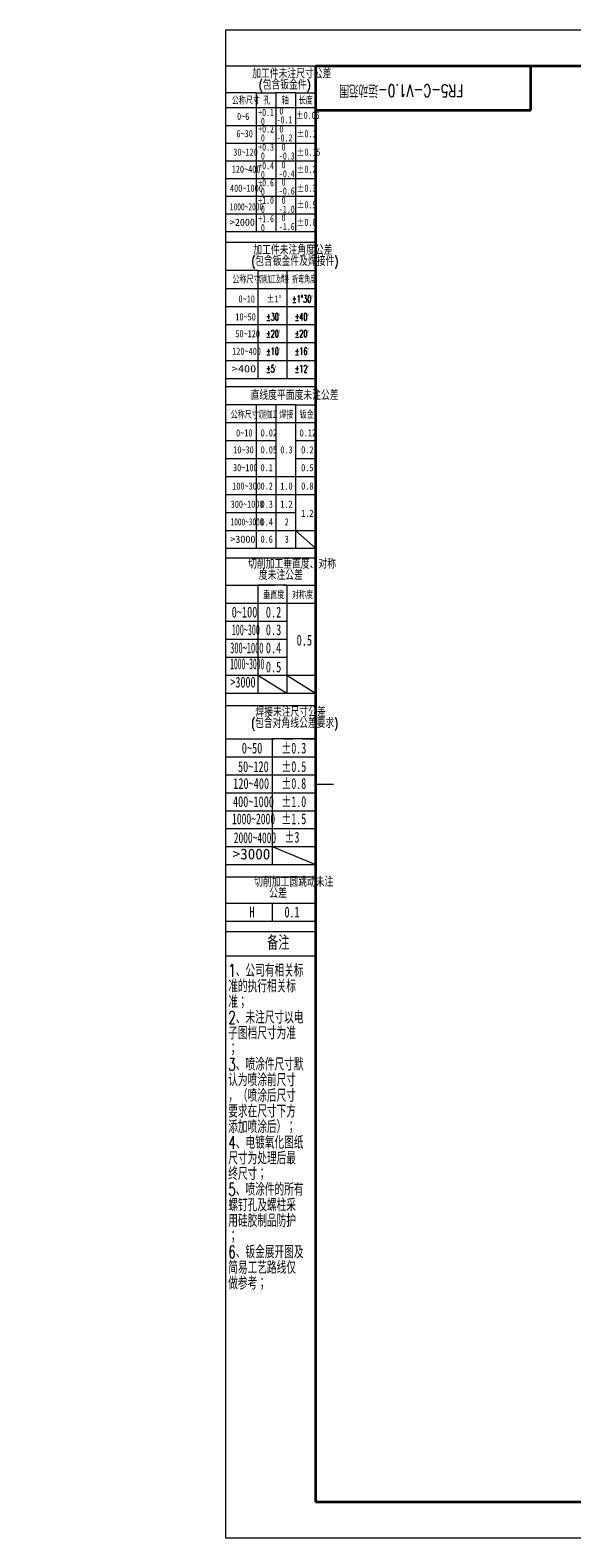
# Model space of a CAD drawing. Header units: millimetres. Extents: x -54 to 820, y 0 to 420.
# Tile 1 of 26: x -54 to 96, y 0 to 420. Entities that reach past the tile are written whole.
import ezdxf

# ---------------------------------------------------------------- set-up
doc = ezdxf.new("R2010")
doc.units = ezdxf.units.MM
doc.linetypes.add('CENTERX2', pattern=[20.32, 12.7, -2.54, 2.54, -2.54])
doc.styles.add('SLDTEXTSTYLE0', font='TXT', dxfattribs={"width": 0.7})
doc.styles.add('SLDTEXTSTYLE1', font='TXT', dxfattribs={"width": 0.7, "bigfont": 'bigfont'})
doc.styles.add('SLDTEXTSTYLE10', font='TXT', dxfattribs={"width": 0.431677})
doc.styles.add('SLDTEXTSTYLE11', font='TXT', dxfattribs={"width": 0.618901})
doc.styles.add('SLDTEXTSTYLE12', font='TXT', dxfattribs={"width": 0.427578, "bigfont": 'bigfont'})
doc.styles.add('SLDTEXTSTYLE13', font='TXT', dxfattribs={"width": 0.499682})
doc.styles.add('SLDTEXTSTYLE14', font='TXT', dxfattribs={"width": 0.641279})
doc.styles.add('SLDTEXTSTYLE15', font='TXT', dxfattribs={"width": 1.253219})
doc.styles.add('SLDTEXTSTYLE16', font='TXT', dxfattribs={"width": 0.631687})
doc.styles.add('SLDTEXTSTYLE17', font='TXT', dxfattribs={"width": 0.472346})
doc.styles.add('SLDTEXTSTYLE18', font='TXT', dxfattribs={"width": 0.477371, "bigfont": 'bigfont'})
doc.styles.add('SLDTEXTSTYLE4', font='TXT', dxfattribs={"width": 0.601124, "bigfont": 'bigfont'})
doc.styles.add('SLDTEXTSTYLE5', font='TXT', dxfattribs={"width": 0.677991})
doc.styles.add('SLDTEXTSTYLE6', font='TXT', dxfattribs={"width": 0.67})
doc.styles.add('SLDTEXTSTYLE7', font='TXT', dxfattribs={"width": 0.689585})
doc.styles.add('SLDTEXTSTYLE8', font='TXT', dxfattribs={"width": 1.026693})
doc.styles.add('SLDTEXTSTYLE9', font='TXT', dxfattribs={"width": 0.653082})

# ---------------------------------------------------------------- blocks, each defined once
blk = doc.blocks.new('SW_NOTE_4')
at = {"color": 0, "linetype": 'Continuous', "lineweight": 0, "char_height": 2, "attachment_point": 1, "style": 'SLDTEXTSTYLE6'}
for s, insert in [('-0.2', (0, 0.09)), ('0', (0.75, 2.58))]:
    blk.add_mtext(s, dxfattribs=dict(at, insert=insert))
blk = doc.blocks.new('SW_NOTE_5')
at = {"color": 0, "linetype": 'Continuous', "lineweight": 0, "char_height": 2, "attachment_point": 1, "style": 'SLDTEXTSTYLE6'}
for s, insert in [('+0.3', (0, 2.58)), ('0', (0.75, 0.09))]:
    blk.add_mtext(s, dxfattribs=dict(at, insert=insert))
blk = doc.blocks.new('SW_NOTE_6')
at = {"color": 0, "linetype": 'Continuous', "lineweight": 0, "char_height": 2.5, "attachment_point": 2, "style": 'SLDTEXTSTYLE1'}
for s, insert in [('\\M+189C1\\M+18D48\\M+18C8F\\M+196A2\\M+1928D\\M+18A70\\M+19378\\M+18CF6\\M+18DB7', (15.47, 3.22)), ('(\\M+195EF\\M+18ADC钣\\M+18BE0\\M+18C8F\\M+18B79焊\\M+190DA\\M+18C8F)', (15.99, 0.11))]:
    blk.add_mtext(s, dxfattribs=dict(at, insert=insert))
blk = doc.blocks.new('SW_NOTE_7')
at = {"color": 0, "linetype": 'Continuous', "lineweight": 0, "char_height": 2, "attachment_point": 1, "style": 'SLDTEXTSTYLE6'}
for s, insert in [('+0.2', (0, 2.58)), ('0', (0.75, 0.09))]:
    blk.add_mtext(s, dxfattribs=dict(at, insert=insert))
blk = doc.blocks.new('SW_NOTE_8')
at = {"color": 0, "linetype": 'Continuous', "lineweight": 0, "char_height": 2, "attachment_point": 1, "style": 'SLDTEXTSTYLE6'}
for s, insert in [('-0.3', (0, 0.09)), ('0', (0.75, 2.58))]:
    blk.add_mtext(s, dxfattribs=dict(at, insert=insert))
blk = doc.blocks.new('SW_NOTE_9')
at = {"color": 0, "linetype": 'Continuous', "lineweight": 0, "char_height": 2, "attachment_point": 1, "style": 'SLDTEXTSTYLE6'}
for s, insert in [('-0.1', (0, 0.09)), ('0', (0.75, 2.58))]:
    blk.add_mtext(s, dxfattribs=dict(at, insert=insert))
blk = doc.blocks.new('SW_NOTE_10')
at = {"color": 0, "linetype": 'Continuous', "lineweight": 0, "char_height": 2.5, "attachment_point": 2, "style": 'SLDTEXTSTYLE1'}
for s, insert in [('\\M+189C1\\M+18D48\\M+18C8F\\M+196A2\\M+1928D\\M+18EDA\\M+190A1\\M+18CF6\\M+18DB7', (15.47, 3.22)), ('(\\M+195EF\\M+18ADC钣\\M+18BE0\\M+18C8F)', (13.49, 0.11))]:
    blk.add_mtext(s, dxfattribs=dict(at, insert=insert))
blk = doc.blocks.new('SW_NOTE_11')
at = {"color": 0, "linetype": 'Continuous', "lineweight": 0, "char_height": 2.5, "attachment_point": 2, "style": 'SLDTEXTSTYLE1'}
for s, insert in [('\\M+190D8\\M+18DED\\M+189C1\\M+18D48\\M+19082\\M+192BC\\M+19378\\M+18141对\\M+18FCC', (17.19, 3.22)), ('\\M+19378\\M+196A2\\M+1928D\\M+18CF6\\M+18DB7', (14.06, 0.11))]:
    blk.add_mtext(s, dxfattribs=dict(at, insert=insert))
blk = doc.blocks.new('SW_NOTE_12')
at = {"color": 0, "linetype": 'Continuous', "lineweight": 0, "char_height": 2, "attachment_point": 1, "style": 'SLDTEXTSTYLE6'}
for s, insert in [('+1.0', (0, 2.58)), ('0', (0.75, 0.09))]:
    blk.add_mtext(s, dxfattribs=dict(at, insert=insert))
blk = doc.blocks.new('SW_NOTE_13')
at = {"color": 0, "linetype": 'Continuous', "lineweight": 0, "char_height": 2, "attachment_point": 1, "style": 'SLDTEXTSTYLE6'}
for s, insert in [('-0.4', (0, 0.09)), ('0', (0.75, 2.58))]:
    blk.add_mtext(s, dxfattribs=dict(at, insert=insert))
blk = doc.blocks.new('SW_NOTE_14')
at = {"color": 0, "linetype": 'Continuous', "lineweight": 0, "char_height": 2, "attachment_point": 1, "style": 'SLDTEXTSTYLE6'}
for s, insert in [('-1.0', (0, 0.09)), ('0', (0.75, 2.58))]:
    blk.add_mtext(s, dxfattribs=dict(at, insert=insert))
blk = doc.blocks.new('SW_NOTE_15')
at = {"color": 0, "linetype": 'Continuous', "lineweight": 0, "char_height": 2, "attachment_point": 1, "style": 'SLDTEXTSTYLE6'}
for s, insert in [('+0.4', (0, 2.58)), ('0', (0.75, 0.09))]:
    blk.add_mtext(s, dxfattribs=dict(at, insert=insert))
blk = doc.blocks.new('SW_NOTE_16')
at = {"color": 0, "linetype": 'Continuous', "lineweight": 0, "char_height": 2.5, "attachment_point": 2, "style": 'SLDTEXTSTYLE1'}
for s, insert in [('\\M+190D8\\M+18DED\\M+189C1\\M+18D48圆\\M+192B5动\\M+196A2\\M+1928D', (15.47, 3.22)), ('\\M+18CF6\\M+18DB7', (11.09, 0.11))]:
    blk.add_mtext(s, dxfattribs=dict(at, insert=insert))
blk = doc.blocks.new('SW_NOTE_17')
at = {"color": 0, "linetype": 'Continuous', "lineweight": 0, "char_height": 2, "attachment_point": 1, "style": 'SLDTEXTSTYLE6'}
for s, insert in [('-1.6', (0, 0.09)), ('0', (0.75, 2.58))]:
    blk.add_mtext(s, dxfattribs=dict(at, insert=insert))
blk = doc.blocks.new('SW_NOTE_18')
at = {"color": 0, "linetype": 'Continuous', "lineweight": 0, "char_height": 3.5, "attachment_point": 1, "style": 'SLDTEXTSTYLE1'}
for s, insert in [('1\\M+18141\\M+18CF6\\M+18E69\\M+1974C\\M+1918A关标', (0, 4.51)), ('\\M+18F79\\M+19349执\\M+18D73\\M+1918A关标', (0, 0.16)), ('\\M+18F79\\M+18147', (0, -4.2)), ('2\\M+18141\\M+196A2\\M+1928D\\M+18EDA\\M+190A1\\M+188C8电', (0, -8.55)), ('\\M+18E71图\\M+19E83\\M+18EDA\\M+190A1为\\M+18F79', (0, -12.91)), ('\\M+18147', (0, -17.27)), ('3\\M+18141喷涂\\M+18C8F\\M+18EDA\\M+190A1\\M+1E0D2', (0, -21.62)), ('认为喷涂\\M+1914F\\M+18EDA\\M+190A1', (0, -25.98)), ('\\M+18143\\M+18169喷涂\\M+18D40\\M+18EDA\\M+190A1', (0, -30.33)), ('\\M+19776\\M+18B81\\M+18DDD\\M+18EDA\\M+190A1\\M+189BA\\M+195FB', (0, -34.69)), ('\\M+19359\\M+189C1喷涂\\M+18D40\\M+1816A\\M+18147', (0, -39.04)), ('4\\M+18141电镀氧\\M+189BB图纸', (0, -43.4)), ('\\M+18EDA\\M+190A1为处\\M+1979D\\M+18D40\\M+18DC5', (0, -47.75)), ('终\\M+18EDA\\M+190A1\\M+18147', (0, -52.11)), ('5\\M+18141喷涂\\M+18C8F\\M+19349\\M+18F8A\\M+1974C', (0, -56.47)), ('\\M+19786钉\\M+18D45\\M+18B79\\M+19786\\M+1928C\\M+18DD1', (0, -60.82)), ('\\M+19770\\M+1E1E9胶\\M+190A7\\M+19569\\M+19668护', (0, -65.18)), ('\\M+18147', (0, -69.53)), ('6\\M+18141钣\\M+18BE0\\M+19357开图\\M+18B79', (0, -73.89)), ('简\\M+188D5\\M+18D48艺\\M+19848线仅', (0, -78.24)), ('\\M+198F4\\M+18E51\\M+18D6C\\M+18147', (0, -82.6))]:
    blk.add_mtext(s, dxfattribs=dict(at, insert=insert))
blk = doc.blocks.new('SW_NOTE_19')
at = {"color": 0, "linetype": 'Continuous', "lineweight": 0, "char_height": 2, "attachment_point": 1, "style": 'SLDTEXTSTYLE6'}
for s, insert in [('+1.6', (0, 2.58)), ('0', (0.75, 0.09))]:
    blk.add_mtext(s, dxfattribs=dict(at, insert=insert))
blk = doc.blocks.new('SW_NOTE_20')
at = {"color": 0, "linetype": 'Continuous', "lineweight": 0, "char_height": 2, "attachment_point": 1, "style": 'SLDTEXTSTYLE6'}
for s, insert in [('+0.6', (0, 2.58)), ('0', (0.75, 0.09))]:
    blk.add_mtext(s, dxfattribs=dict(at, insert=insert))
blk = doc.blocks.new('SW_NOTE_21')
at = {"color": 0, "linetype": 'Continuous', "lineweight": 0, "char_height": 2, "attachment_point": 1, "style": 'SLDTEXTSTYLE6'}
for s, insert in [('-0.6', (0, 0.09)), ('0', (0.75, 2.58))]:
    blk.add_mtext(s, dxfattribs=dict(at, insert=insert))
blk = doc.blocks.new('SW_NOTE_22')
at = {"color": 0, "linetype": 'Continuous', "lineweight": 0, "char_height": 2.5, "attachment_point": 2, "style": 'SLDTEXTSTYLE1'}
for s, insert in [('(\\M+195EF\\M+18ADC对\\M+18A70线\\M+18CF6\\M+18DB7\\M+19776\\M+18B81)', (14.89, 0.11)), ('焊\\M+190DA\\M+196A2\\M+1928D\\M+18EDA\\M+190A1\\M+18CF6\\M+18DB7', (13.75, 3.22))]:
    blk.add_mtext(s, dxfattribs=dict(at, insert=insert))
blk = doc.blocks.new('SW_NOTE_23')
at = {"color": 0, "linetype": 'Continuous', "lineweight": 0, "char_height": 2, "attachment_point": 1, "style": 'SLDTEXTSTYLE6'}
for s, insert in [('+0.1', (0, 2.58)), ('0', (0.75, 0.09))]:
    blk.add_mtext(s, dxfattribs=dict(at, insert=insert))

msp = doc.modelspace()

# ---------------------------------------------------------------- linework, layer by layer
at = {"color": 7, "linetype": 'Continuous', "lineweight": 18}
for p, q in [((594, 420), (0, 420)), ((0, 420), (0, 0)), ((0, 0), (594, 0))]:
    msp.add_line(p, q, dxfattribs=at)
at = {"color": 1, "linetype": 'Continuous', "lineweight": 18}
for p, q in [((85, 410), (0, 410)), ((8.4972, 402.5837), (0, 402.5837)), ((8.4972, 402.5837), (8.4972, 398.5837)), ((8.4972, 402.5837), (13.9981, 402.5837)), ((19.4991, 402.5837), (13.9981, 402.5837)), ((13.9981, 402.5837), (13.9981, 363.9103)), ((19.4991, 402.5837), (19.4991, 363.9103)), ((19.4991, 402.5837), (25, 402.5837)), ((0, 398.4597), (25, 398.4597)), ((8.4972, 398.965), (8.4972, 363.9103)), ((0, 393.411), (25, 393.411)), ((0, 388.4942), (25, 388.4942)), ((0, 383.5774), (25, 383.5774)), ((0, 378.6606), (25, 378.6606)), ((0, 373.7438), (25, 373.7438)), ((0, 368.8271), (25, 368.8271)), ((0, 363.9103), (25, 363.9103)), ((0, 360.9822), (25, 360.9822)), ((8.9971, 353.0052), (0, 353.0052)), ((8.9971, 353.0052), (16.9971, 353.0052)), ((8.9971, 353.0052), (8.9971, 323.0052)), ((16.9971, 353.0052), (25, 353.0052)), ((16.9971, 353.0052), (16.9971, 323.0052)), ((0, 348.0052), (25, 348.0052)), ((0, 343.0052), (25, 343.0052)), ((0, 338.0052), (25, 338.0052)), ((0, 333.0052), (25, 333.0052)), ((0, 328.0052), (25, 328.0052)), ((0, 323.0052), (25, 323.0052)), ((0, 320.7507), (25, 320.7507)), ((8.5, 315.6639), (0, 315.6639)), ((14, 315.6639), (8.5, 315.6639)), ((8.5, 315.6639), (8.5, 275.6639)), ((14, 315.6639), (14, 275.6639)), ((19.5, 315.6639), (14, 315.6639)), ((19.5, 315.6639), (19.5, 275.6639)), ((19.5, 315.6639), (25, 315.6639)), ((0, 310.6639), (25, 310.6639)), ((0, 305.6639), (14, 305.6639)), ((19.5, 305.6639), (25, 305.6639)), ((0, 300.6639), (14, 300.6639)), ((19.5, 300.6639), (24.9978, 300.6639)), ((0, 295.6639), (25, 295.6639)), ((0, 290.6639), (25, 290.6639)), ((0, 285.6639), (19.5, 285.6639)), ((0, 280.6639), (25, 280.6639)), ((19.5, 280.6028), (25, 275.6639)), ((0, 275.6639), (25, 275.6639)), ((0, 273.0182), (25, 273.0182)), ((0, 265.3532), (9.0024, 265.3532)), ((17.0012, 265.3532), (9.0024, 265.3532)), ((9.0024, 265.3532), (9.0024, 235.345)), ((17.0012, 265.3532), (17.0012, 235.345)), ((17.0012, 265.3532), (25, 265.3532)), ((0, 260.3532), (25, 260.3532)), ((0, 255.3515), (17.0012, 255.3515)), ((0, 250.3499), (17.0012, 250.3499)), ((0, 245.3482), (17.0012, 245.3482)), ((0, 240.3466), (25, 240.3466)), ((9.0024, 240.3466), (17.0012, 235.345)), ((17.0012, 240.3373), (25, 235.345)), ((0, 235.345), (25, 235.345)), ((25, 235.345), (24.9733, 235.4328)), ((0, 231.8744), (25, 231.8744)), ((0, 222.562), (13.0018, 222.562)), ((25, 222.562), (13.0018, 222.562)), ((13.0018, 222.562), (13.0018, 187.562)), ((0, 217.562), (25, 217.562)), ((0, 212.562), (25, 212.562)), ((0, 207.562), (25, 207.562)), ((25, 210), (30, 210)), ((0, 202.562), (25, 202.562)), ((0, 197.562), (25, 197.562)), ((0, 192.562), (25, 192.562)), ((13.0018, 192.5527), (25, 187.562)), ((0, 187.562), (25, 187.562)), ((0, 184.1036), (25, 184.1036)), ((0, 176.8134), (25, 176.8134)), ((13.0018, 176.8134), (13.0018, 171.8134)), ((0, 171.8134), (25, 171.8134)), ((0, 168.9157), (25, 168.9157)), ((0, 162.1373), (25, 162.1373))]:
    msp.add_line(p, q, dxfattribs=at)
at = {"color": 7, "linetype": 'Continuous', "lineweight": 35}
for p, q in [((584, 410), (25, 410)), ((25, 410), (25, 10)), ((85, 397.7141), (85, 410)), ((25, 397.7141), (85, 397.7141)), ((25, 10), (584, 10))]:
    msp.add_line(p, q, dxfattribs=at)
at = {"color": 1, "linetype": 'CENTERX2', "lineweight": 18}
for p, q in [((1.0036, 265.3532), (25, 265.3532)), ((1.0036, 222.562), (25, 222.562))]:
    msp.add_line(p, q, dxfattribs=at)

# ---------------------------------------------------------------- block references
at = {"color": 1, "linetype": 'Continuous', "lineweight": 0}
for name, p in [('SW_NOTE_10', (2.948, 405.8673)), ('SW_NOTE_23', (9.0759, 395.5193)), ('SW_NOTE_9', (14.2169, 395.9157)), ('SW_NOTE_7', (9.0759, 390.8977)), ('SW_NOTE_4', (14.2169, 390.8977)), ('SW_NOTE_5', (9.0759, 385.8713)), ('SW_NOTE_8', (14.8514, 385.8713)), ('SW_NOTE_15', (9.0759, 380.672)), ('SW_NOTE_13', (14.8514, 380.9076)), ('SW_NOTE_20', (9.0759, 375.8985)), ('SW_NOTE_21', (14.8528, 376.1224)), ('SW_NOTE_12', (9.0759, 371.0243)), ('SW_NOTE_14', (14.8528, 371.0243)), ('SW_NOTE_19', (9.0759, 365.8909)), ('SW_NOTE_17', (14.8528, 366.1975)), ('SW_NOTE_6', (3.2608, 356.7357)), ('SW_NOTE_11', (1.3122, 269.2804)), ('SW_NOTE_22', (4.3307, 228.0245)), ('SW_NOTE_16', (3.5068, 180.6909)), ('SW_NOTE_18', (0.7276, 155.2815))]:
    msp.add_blockref(name, p, dxfattribs=at)

# ---------------------------------------------------------------- texts
at = {"color": 7, "linetype": 'Continuous', "lineweight": 0, "insert": (48.9129, 401.3812), "char_height": 3.5, "attachment_point": 2, "rotation": 180, "style": 'SLDTEXTSTYLE1'}
msp.add_mtext('FR5-C-V1.0-运动\\M+1E497围', dxfattribs=at)
at = {"color": 1, "linetype": 'Continuous', "lineweight": 0}
for s, insert, char_height, attachment_point, style in [('\\M+18CF6\\M+18FCC\\M+18EDA\\M+190A1', (1.7277, 401.341), 2, 1, 'SLDTEXTSTYLE1'), ('\\M+18D45', (10.5119, 401.341), 2, 1, 'SLDTEXTSTYLE1'), ('轴', (15.603, 401.341), 2, 1, 'SLDTEXTSTYLE1'), ('长\\M+19378', (20.3272, 401.341), 2, 1, 'SLDTEXTSTYLE1'), ('0~6', (3.1758, 396.9929), 2, 1, 'SLDTEXTSTYLE0'), ('±0.05', (19.5383, 397.2993), 2, 1, 'SLDTEXTSTYLE5'), ('6~30', (3.0126, 392.1733), 2, 1, 'SLDTEXTSTYLE0'), ('±0.1', (19.7524, 392.1733), 2, 1, 'SLDTEXTSTYLE5'), ('30~120', (2.1334, 387.0297), 2, 1, 'SLDTEXTSTYLE0'), ('±0.15', (19.7524, 387.0297), 2, 1, 'SLDTEXTSTYLE5'), ('120~400', (1.6945, 382.2655), 2, 1, 'SLDTEXTSTYLE0'), ('±0.2', (19.7524, 382.2655), 2, 1, 'SLDTEXTSTYLE5'), ('400~1000', (1.2141, 376.9814), 2, 1, 'SLDTEXTSTYLE0'), ('±0.3', (19.7524, 376.9814), 2, 1, 'SLDTEXTSTYLE5'), ('1000~2000', (1.1752, 371.793), 2, 1, 'SLDTEXTSTYLE16'), ('±0.5', (19.7524, 372.3725), 2, 1, 'SLDTEXTSTYLE5'), ('>2000', (1.1752, 367.4797), 2, 1, 'SLDTEXTSTYLE8'), ('±0.8', (19.7524, 367.4797), 2, 1, 'SLDTEXTSTYLE5'), ('\\M+18CF6\\M+18FCC\\M+18EDA\\M+190A1', (1.8769, 351.4762), 2, 1, 'SLDTEXTSTYLE1'), ('\\M+190D8\\M+18DED\\M+189C1\\M+18D48\\M+18B79焊\\M+190DA', (9.2069, 351.4762), 2, 1, 'SLDTEXTSTYLE12'), ('\\M+190DC\\M+19C5E\\M+18A70\\M+19378', (18.4982, 351.4762), 2, 1, 'SLDTEXTSTYLE4'), ('0~10', (3.5844, 346.133), 2, 1, 'SLDTEXTSTYLE0'), ('±1°', (11.4152, 346.133), 2, 1, 'SLDTEXTSTYLE5'), ('\\M+1817D1\\M+1818B30\\M+1818C', (18.4982, 346.133), 2, 1, 'SLDTEXTSTYLE4'), ('10~50', (2.7066, 341.1428), 2, 1, 'SLDTEXTSTYLE0'), ('\\M+1817D30\\M+1818C', (11.2832, 341.1428), 2, 1, 'SLDTEXTSTYLE4'), ('\\M+1817D40\\M+1818C', (19.2482, 341.1428), 2, 1, 'SLDTEXTSTYLE4'), ('50~120', (2.7066, 336.4597), 2, 1, 'SLDTEXTSTYLE0'), ('\\M+1817D20\\M+1818C', (11.2832, 336.4597), 2, 1, 'SLDTEXTSTYLE4'), ('\\M+1817D20\\M+1818C', (19.2482, 336.4597), 2, 1, 'SLDTEXTSTYLE4'), ('120~400', (1.8288, 331.5545), 2, 1, 'SLDTEXTSTYLE0'), ('\\M+1817D10\\M+1818C', (11.2832, 331.5545), 2, 1, 'SLDTEXTSTYLE4'), ('\\M+1817D16\\M+1818C', (19.2496, 331.5545), 2, 1, 'SLDTEXTSTYLE4'), ('>400', (1.7046, 326.6718), 2, 1, 'SLDTEXTSTYLE15'), ('\\M+1817D5\\M+1818C', (11.2832, 326.6718), 2, 1, 'SLDTEXTSTYLE4'), ('\\M+1817D12\\M+1818C', (19.2496, 326.6718), 2, 1, 'SLDTEXTSTYLE4'), ('\\M+192BC线\\M+19378\\M+195BD\\M+196CA\\M+19378\\M+196A2\\M+1928D\\M+18CF6\\M+18DB7', (19.1955, 319.4991), 2.5, 2, 'SLDTEXTSTYLE1'), ('\\M+18CF6\\M+18FCC\\M+18EDA\\M+190A1', (1.4011, 313.8085), 2, 1, 'SLDTEXTSTYLE1'), ('\\M+190D8\\M+18DED\\M+189C1\\M+18D48', (9.054, 313.8085), 2, 1, 'SLDTEXTSTYLE18'), ('焊\\M+190DA', (14.9488, 313.8085), 2, 1, 'SLDTEXTSTYLE1'), ('钣\\M+18BE0', (20.6134, 313.8085), 2, 1, 'SLDTEXTSTYLE1'), ('0~10', (2.9129, 308.8177), 2, 1, 'SLDTEXTSTYLE0'), ('0.02', (9.7428, 308.8177), 2, 1, 'SLDTEXTSTYLE0'), ('0.12', (20.6092, 308.8177), 2, 1, 'SLDTEXTSTYLE0'), ('10~30', (2.1116, 304.0877), 2, 1, 'SLDTEXTSTYLE0'), ('0.05', (9.7428, 304.0877), 2, 1, 'SLDTEXTSTYLE0'), ('0.3', (15.233, 304.0877), 2, 1, 'SLDTEXTSTYLE0'), ('0.2', (21.0481, 304.0877), 2, 1, 'SLDTEXTSTYLE0'), ('30~100', (2.0522, 299.1336), 2, 1, 'SLDTEXTSTYLE0'), ('0.1', (9.7309, 299.1336), 2, 1, 'SLDTEXTSTYLE0'), ('0.5', (21.0481, 299.1336), 2, 1, 'SLDTEXTSTYLE0'), ('100~300', (1.8288, 294.0132), 2, 1, 'SLDTEXTSTYLE0'), ('0.2', (9.7309, 294.0132), 2, 1, 'SLDTEXTSTYLE0'), ('1.0', (15.233, 294.0132), 2, 1, 'SLDTEXTSTYLE0'), ('0.8', (21.0481, 294.0132), 2, 1, 'SLDTEXTSTYLE0'), ('300~1000', (1.4025, 288.955), 2, 1, 'SLDTEXTSTYLE0'), ('0.3', (9.7309, 288.955), 2, 1, 'SLDTEXTSTYLE0'), ('1.2', (15.233, 288.955), 2, 1, 'SLDTEXTSTYLE0'), ('1.2', (21.0453, 286.4203), 2, 1, 'SLDTEXTSTYLE0'), ('1000~3000', (1.4025, 284.0225), 2, 1, 'SLDTEXTSTYLE11'), ('0.4', (9.7309, 284.0225), 2, 1, 'SLDTEXTSTYLE0'), ('2', (16.4581, 284.0225), 2, 1, 'SLDTEXTSTYLE0'), ('>3000', (1.3122, 279.189), 2, 1, 'SLDTEXTSTYLE8'), ('0.6', (9.7309, 279.189), 2, 1, 'SLDTEXTSTYLE0'), ('3', (16.4581, 279.189), 2, 1, 'SLDTEXTSTYLE0'), ('\\M+19082\\M+192BC\\M+19378', (10.4536, 263.6159), 2, 1, 'SLDTEXTSTYLE1'), ('对\\M+18FCC\\M+19378', (18.472, 263.6159), 2, 1, 'SLDTEXTSTYLE1'), ('0~100', (1.6888, 259.3772), 3, 1, 'SLDTEXTSTYLE0'), ('0.2', (11.2019, 259.3772), 3, 1, 'SLDTEXTSTYLE0'), ('100~300', (1.6992, 254.463), 3, 1, 'SLDTEXTSTYLE13'), ('0.3', (11.2019, 254.463), 3, 1, 'SLDTEXTSTYLE0'), ('300~1000', (1.2659, 249.4216), 3, 1, 'SLDTEXTSTYLE17'), ('0.4', (11.2019, 249.4216), 3, 1, 'SLDTEXTSTYLE0'), ('0.5', (19.7803, 251.5563), 3, 1, 'SLDTEXTSTYLE0'), ('1000~3000', (1.2582, 244.9708), 3, 1, 'SLDTEXTSTYLE10'), ('0.5', (11.2019, 244.1097), 3, 1, 'SLDTEXTSTYLE0'), ('>3000', (1.2999, 239.873), 3, 1, 'SLDTEXTSTYLE7'), ('0~50', (4.4922, 221.5021), 3, 1, 'SLDTEXTSTYLE0'), ('±0.3', (15.5255, 221.5021), 3, 1, 'SLDTEXTSTYLE5'), ('50~120', (3.4256, 216.347), 3, 1, 'SLDTEXTSTYLE0'), ('±0.5', (15.5255, 216.347), 3, 1, 'SLDTEXTSTYLE5'), ('120~400', (2.109, 211.6293), 3, 1, 'SLDTEXTSTYLE0'), ('±0.8', (15.5255, 211.6293), 3, 1, 'SLDTEXTSTYLE5'), ('400~1000', (2.0335, 206.5833), 3, 1, 'SLDTEXTSTYLE0'), ('±1.0', (15.5255, 206.5833), 3, 1, 'SLDTEXTSTYLE5'), ('1000~2000', (1.7877, 201.7942), 3, 1, 'SLDTEXTSTYLE9'), ('±1.5', (15.5255, 201.7942), 3, 1, 'SLDTEXTSTYLE5'), ('2000~4000', (2.274, 196.5366), 3, 1, 'SLDTEXTSTYLE14'), ('±3', (16.3978, 196.6817), 3, 1, 'SLDTEXTSTYLE5'), ('>3000', (1.9689, 191.9945), 3, 1, 'SLDTEXTSTYLE8'), ('H', (6.6648, 175.8366), 3, 1, 'SLDTEXTSTYLE5'), ('0.1', (16.3978, 175.8366), 3, 1, 'SLDTEXTSTYLE5'), ('备\\M+1928D', (14.6582, 167.7675), 4, 2, 'SLDTEXTSTYLE1')]:
    msp.add_mtext(s, dxfattribs=dict(at, insert=insert, char_height=char_height, attachment_point=attachment_point, style=style))

doc.saveas('drawing.dxf')
